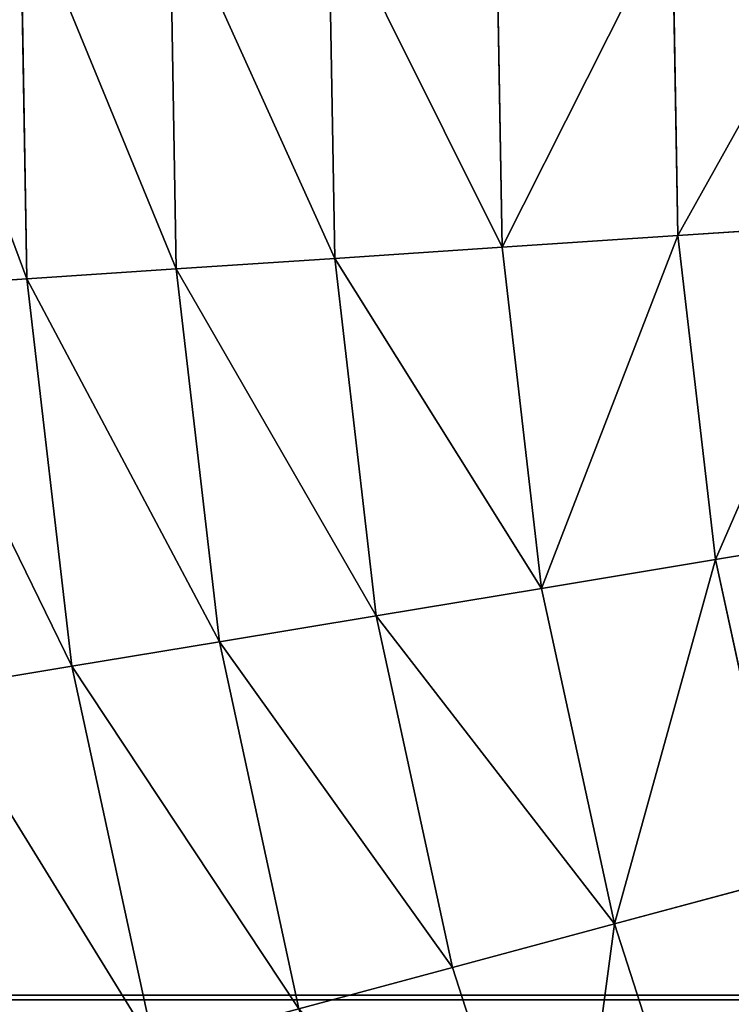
# Model space of a CAD drawing. Extents: x 5 to 635, y -14 to 121.
# Tile 6 of 256: x 15 to 22, y 44 to 54. Entities that reach past the tile are written whole.
import ezdxf

# ---------------------------------------------------------------- set-up
doc = ezdxf.new("R2010")
doc.units = 0
doc.layers.get('0').update_dxf_attribs({"color": 13, "linetype": 'CONTINUOUS'})

# ---------------------------------------------------------------- blocks, each defined once
blk = doc.blocks.new('COMPONENT_4')
for p, q in [((9.8465, 51.2555, 20.1548), (9.9141, 47.3161, 20.1548)), ((9.8465, 51.2555, 79.7247), (9.9141, 47.3161, 79.7247)), ((11.3574, 51.2072, 18.2201), (11.4225, 47.4162, 18.2201)), ((11.3574, 51.2072, 81.6594), (11.4225, 47.4162, 81.6594)), ((12.9615, 51.156, 16.3618), (13.0239, 47.5224, 16.3618)), ((12.9615, 51.156, 83.5177), (13.0239, 47.5224, 83.5177)), ((14.6549, 51.102, 14.5844), (14.7144, 47.6346, 14.5844)), ((14.6549, 51.102, 85.2951), (14.7144, 47.6346, 85.2951)), ((16.4335, 51.0452, 12.8922), (16.4901, 47.7525, 12.8922)), ((16.4335, 51.0452, 86.9873), (16.4901, 47.7525, 86.9873)), ((18.3465, 47.8757, 11.2893), (16.4901, 47.7525, 12.8922)), ((16.4901, 47.7525, 86.9873), (18.3465, 47.8757, 88.5903)), ((16.4901, 47.7525, 12.8922), (14.7144, 47.6346, 14.5844)), ((14.7144, 47.6346, 85.2951), (16.4901, 47.7525, 86.9873)), ((16.4901, 47.7525, 12.8922), (16.8691, 44.4811, 12.8922)), ((16.4901, 47.7525, 86.9873), (16.8691, 44.4811, 86.9873)), ((14.7144, 47.6346, 14.5844), (13.0239, 47.5224, 16.3618)), ((13.0239, 47.5224, 83.5177), (14.7144, 47.6346, 85.2951)), ((14.7144, 47.6346, 14.5844), (15.1136, 44.1898, 14.5844)), ((14.7144, 47.6346, 85.2951), (15.1136, 44.1898, 85.2951)), ((13.0239, 47.5224, 16.3618), (11.4225, 47.4162, 18.2201)), ((11.4225, 47.4162, 81.6594), (13.0239, 47.5224, 83.5177)), ((13.0239, 47.5224, 16.3618), (13.4422, 43.9124, 16.3618)), ((13.0239, 47.5224, 83.5177), (13.4422, 43.9124, 83.5177)), ((11.4225, 47.4162, 18.2201), (9.9141, 47.3161, 20.1548)), ((9.9141, 47.3161, 79.7247), (11.4225, 47.4162, 81.6594)), ((11.4225, 47.4162, 18.2201), (11.8589, 43.6497, 18.2201)), ((11.4225, 47.4162, 81.6594), (11.8589, 43.6497, 81.6594)), ((9.9141, 47.3161, 20.1548), (8.5024, 47.2224, 22.1613)), ((8.5024, 47.2224, 77.7183), (9.9141, 47.3161, 79.7247)), ((9.9141, 47.3161, 20.1548), (10.3676, 43.4023, 20.1548)), ((9.9141, 47.3161, 79.7247), (10.3676, 43.4023, 79.7247)), ((18.7045, 44.7857, 11.2893), (16.8691, 44.4811, 12.8922)), ((16.8691, 44.4811, 86.9873), (18.7045, 44.7857, 88.5903)), ((16.8691, 44.4811, 12.8922), (15.1136, 44.1898, 14.5844)), ((15.1136, 44.1898, 85.2951), (16.8691, 44.4811, 86.9873)), ((16.8691, 44.4811, 12.8922), (17.567, 41.2627, 12.8922)), ((16.8691, 44.4811, 86.9873), (17.567, 41.2627, 86.9873)), ((15.1136, 44.1898, 14.5844), (13.4422, 43.9124, 16.3618)), ((13.4422, 43.9124, 83.5177), (15.1136, 44.1898, 85.2951)), ((15.1136, 44.1898, 14.5844), (15.8484, 40.8007, 14.5844)), ((15.1136, 44.1898, 85.2951), (15.8484, 40.8007, 85.2951)), ((13.4422, 43.9124, 16.3618), (11.8589, 43.6497, 18.2201)), ((11.8589, 43.6497, 81.6594), (13.4422, 43.9124, 83.5177)), ((13.4422, 43.9124, 16.3618), (14.2123, 40.3608, 16.3618)), ((13.4422, 43.9124, 83.5177), (14.2123, 40.3608, 83.5177)), ((11.8589, 43.6497, 18.2201), (10.3676, 43.4023, 20.1548)), ((10.3676, 43.4023, 79.7247), (11.8589, 43.6497, 81.6594)), ((11.8589, 43.6497, 18.2201), (12.6624, 39.9442, 18.2201)), ((11.8589, 43.6497, 81.6594), (12.6624, 39.9442, 81.6594)), ((10.3676, 43.4023, 20.1548), (8.9719, 43.1707, 22.1613)), ((8.9719, 43.1707, 77.7183), (10.3676, 43.4023, 79.7247)), ((10.3676, 43.4023, 20.1548), (11.2025, 39.5518, 20.1548)), ((10.3676, 43.4023, 79.7247), (11.2025, 39.5518, 79.7247)), ((17.567, 41.2627, 12.8922), (15.8484, 40.8007, 14.5844)), ((15.8484, 40.8007, 85.2951), (17.567, 41.2627, 86.9873)), ((15.8484, 40.8007, 14.5844), (14.2123, 40.3608, 16.3618)), ((14.2123, 40.3608, 83.5177), (15.8484, 40.8007, 85.2951)), ((15.8484, 40.8007, 14.5844), (16.912, 37.4999, 14.5844)), ((15.8484, 40.8007, 85.2951), (16.912, 37.4999, 85.2951)), ((14.2123, 40.3608, 16.3618), (12.6624, 39.9442, 18.2201)), ((12.6624, 39.9442, 81.6594), (14.2123, 40.3608, 83.5177)), ((14.2123, 40.3608, 16.3618), (15.3268, 36.9018, 16.3618)), ((14.2123, 40.3608, 83.5177), (15.3268, 36.9018, 83.5177))]:
    blk.add_line(p, q)
mesh = blk.add_polyface()
corners = [(8.4324, 51.3006, 22.1613), (9.9141, 47.3161, 20.1548), (8.5024, 47.2224, 22.1613), (9.8465, 51.2555, 20.1548)]
mesh.append_faces([[corners[k] for k in face] for face in [(0, 1, 2), (1, 0, 3)]], dxfattribs={"vtx0": -1})
mesh = blk.add_polyface()
corners = [(9.9141, 47.3161, 79.7247), (8.4324, 51.3006, 77.7183), (8.5024, 47.2224, 77.7183), (9.8465, 51.2555, 79.7247)]
mesh.append_faces([[corners[k] for k in face] for face in [(0, 1, 2), (1, 0, 3)]], dxfattribs={"vtx0": -1})
mesh = blk.add_polyface()
corners = [(9.8465, 51.2555, 20.1548), (11.4225, 47.4162, 18.2201), (9.9141, 47.3161, 20.1548), (11.3574, 51.2072, 18.2201)]
mesh.append_faces([[corners[k] for k in face] for face in [(0, 1, 2), (1, 0, 3)]], dxfattribs={"vtx0": -1})
mesh = blk.add_polyface()
corners = [(11.4225, 47.4162, 81.6594), (9.8465, 51.2555, 79.7247), (9.9141, 47.3161, 79.7247), (11.3574, 51.2072, 81.6594)]
mesh.append_faces([[corners[k] for k in face] for face in [(0, 1, 2), (1, 0, 3)]], dxfattribs={"vtx0": -1})
mesh = blk.add_polyface()
corners = [(11.3574, 51.2072, 18.2201), (13.0239, 47.5224, 16.3618), (11.4225, 47.4162, 18.2201), (12.9615, 51.156, 16.3618)]
mesh.append_faces([[corners[k] for k in face] for face in [(0, 1, 2), (1, 0, 3)]], dxfattribs={"vtx0": -1})
mesh = blk.add_polyface()
corners = [(13.0239, 47.5224, 83.5177), (11.3574, 51.2072, 81.6594), (11.4225, 47.4162, 81.6594), (12.9615, 51.156, 83.5177)]
mesh.append_faces([[corners[k] for k in face] for face in [(0, 1, 2), (1, 0, 3)]], dxfattribs={"vtx0": -1})
mesh = blk.add_polyface()
corners = [(12.9615, 51.156, 16.3618), (14.7144, 47.6346, 14.5844), (13.0239, 47.5224, 16.3618), (14.6549, 51.102, 14.5844)]
mesh.append_faces([[corners[k] for k in face] for face in [(0, 1, 2), (1, 0, 3)]], dxfattribs={"vtx0": -1})
mesh = blk.add_polyface()
corners = [(14.7144, 47.6346, 85.2951), (12.9615, 51.156, 83.5177), (13.0239, 47.5224, 83.5177), (14.6549, 51.102, 85.2951)]
mesh.append_faces([[corners[k] for k in face] for face in [(0, 1, 2), (1, 0, 3)]], dxfattribs={"vtx0": -1})
mesh = blk.add_polyface()
corners = [(16.4335, 51.0452, 12.8922), (14.7144, 47.6346, 14.5844), (14.6549, 51.102, 14.5844), (16.4901, 47.7525, 12.8922)]
mesh.append_faces([[corners[k] for k in face] for face in [(0, 1, 2), (1, 0, 3)]], dxfattribs={"vtx0": -1})
mesh = blk.add_polyface()
corners = [(14.7144, 47.6346, 85.2951), (16.4335, 51.0452, 86.9873), (14.6549, 51.102, 85.2951), (16.4901, 47.7525, 86.9873)]
mesh.append_faces([[corners[k] for k in face] for face in [(0, 1, 2), (1, 0, 3)]], dxfattribs={"vtx0": -1})
mesh = blk.add_polyface()
corners = [(18.2931, 50.9858, 11.2893), (16.4901, 47.7525, 12.8922), (16.4335, 51.0452, 12.8922), (18.3465, 47.8757, 11.2893)]
mesh.append_faces([[corners[k] for k in face] for face in [(0, 1, 2), (1, 0, 3)]], dxfattribs={"vtx0": -1})
mesh = blk.add_polyface()
corners = [(16.4901, 47.7525, 86.9873), (18.2931, 50.9858, 88.5903), (16.4335, 51.0452, 86.9873), (18.3465, 47.8757, 88.5903)]
mesh.append_faces([[corners[k] for k in face] for face in [(0, 1, 2), (1, 0, 3)]], dxfattribs={"vtx0": -1})
mesh = blk.add_polyface()
corners = [(18.3465, 47.8757, 11.2893), (16.8691, 44.4811, 12.8922), (16.4901, 47.7525, 12.8922), (18.7045, 44.7857, 11.2893)]
mesh.append_faces([[corners[k] for k in face] for face in [(0, 1, 2), (1, 0, 3)]], dxfattribs={"vtx0": -1})
mesh = blk.add_polyface()
corners = [(16.8691, 44.4811, 86.9873), (18.3465, 47.8757, 88.5903), (16.4901, 47.7525, 86.9873), (18.7045, 44.7857, 88.5903)]
mesh.append_faces([[corners[k] for k in face] for face in [(0, 1, 2), (1, 0, 3)]], dxfattribs={"vtx0": -1})
mesh = blk.add_polyface()
corners = [(16.4901, 47.7525, 12.8922), (15.1136, 44.1898, 14.5844), (14.7144, 47.6346, 14.5844), (16.8691, 44.4811, 12.8922)]
mesh.append_faces([[corners[k] for k in face] for face in [(0, 1, 2), (1, 0, 3)]], dxfattribs={"vtx0": -1})
mesh = blk.add_polyface()
corners = [(15.1136, 44.1898, 85.2951), (16.4901, 47.7525, 86.9873), (14.7144, 47.6346, 85.2951), (16.8691, 44.4811, 86.9873)]
mesh.append_faces([[corners[k] for k in face] for face in [(0, 1, 2), (1, 0, 3)]], dxfattribs={"vtx0": -1})
mesh = blk.add_polyface()
corners = [(13.0239, 47.5224, 16.3618), (15.1136, 44.1898, 14.5844), (13.4422, 43.9124, 16.3618), (14.7144, 47.6346, 14.5844)]
mesh.append_faces([[corners[k] for k in face] for face in [(0, 1, 2), (1, 0, 3)]], dxfattribs={"vtx0": -1})
mesh = blk.add_polyface()
corners = [(15.1136, 44.1898, 85.2951), (13.0239, 47.5224, 83.5177), (13.4422, 43.9124, 83.5177), (14.7144, 47.6346, 85.2951)]
mesh.append_faces([[corners[k] for k in face] for face in [(0, 1, 2), (1, 0, 3)]], dxfattribs={"vtx0": -1})
mesh = blk.add_polyface()
corners = [(11.4225, 47.4162, 18.2201), (13.4422, 43.9124, 16.3618), (11.8589, 43.6497, 18.2201), (13.0239, 47.5224, 16.3618)]
mesh.append_faces([[corners[k] for k in face] for face in [(0, 1, 2), (1, 0, 3)]], dxfattribs={"vtx0": -1})
mesh = blk.add_polyface()
corners = [(13.4422, 43.9124, 83.5177), (11.4225, 47.4162, 81.6594), (11.8589, 43.6497, 81.6594), (13.0239, 47.5224, 83.5177)]
mesh.append_faces([[corners[k] for k in face] for face in [(0, 1, 2), (1, 0, 3)]], dxfattribs={"vtx0": -1})
mesh = blk.add_polyface()
corners = [(9.9141, 47.3161, 20.1548), (11.8589, 43.6497, 18.2201), (10.3676, 43.4023, 20.1548), (11.4225, 47.4162, 18.2201)]
mesh.append_faces([[corners[k] for k in face] for face in [(0, 1, 2), (1, 0, 3)]], dxfattribs={"vtx0": -1})
mesh = blk.add_polyface()
corners = [(11.8589, 43.6497, 81.6594), (9.9141, 47.3161, 79.7247), (10.3676, 43.4023, 79.7247), (11.4225, 47.4162, 81.6594)]
mesh.append_faces([[corners[k] for k in face] for face in [(0, 1, 2), (1, 0, 3)]], dxfattribs={"vtx0": -1})
mesh = blk.add_polyface()
corners = [(8.5024, 47.2224, 22.1613), (10.3676, 43.4023, 20.1548), (8.9719, 43.1707, 22.1613), (9.9141, 47.3161, 20.1548)]
mesh.append_faces([[corners[k] for k in face] for face in [(0, 1, 2), (1, 0, 3)]], dxfattribs={"vtx0": -1})
mesh = blk.add_polyface()
corners = [(10.3676, 43.4023, 79.7247), (8.5024, 47.2224, 77.7183), (8.9719, 43.1707, 77.7183), (9.9141, 47.3161, 79.7247)]
mesh.append_faces([[corners[k] for k in face] for face in [(0, 1, 2), (1, 0, 3)]], dxfattribs={"vtx0": -1})
mesh = blk.add_polyface()
corners = [(18.7045, 44.7857, 11.2893), (17.567, 41.2627, 12.8922), (16.8691, 44.4811, 12.8922), (19.3637, 41.7457, 11.2893)]
mesh.append_faces([[corners[k] for k in face] for face in [(0, 1, 2), (1, 0, 3)]], dxfattribs={"vtx0": -1})
mesh = blk.add_polyface()
corners = [(17.567, 41.2627, 86.9873), (18.7045, 44.7857, 88.5903), (16.8691, 44.4811, 86.9873), (19.3637, 41.7457, 88.5903)]
mesh.append_faces([[corners[k] for k in face] for face in [(0, 1, 2), (1, 0, 3)]], dxfattribs={"vtx0": -1})
mesh = blk.add_polyface()
corners = [(16.8691, 44.4811, 12.8922), (15.8484, 40.8007, 14.5844), (15.1136, 44.1898, 14.5844), (17.567, 41.2627, 12.8922)]
mesh.append_faces([[corners[k] for k in face] for face in [(0, 1, 2), (1, 0, 3)]], dxfattribs={"vtx0": -1})
mesh = blk.add_polyface()
corners = [(15.8484, 40.8007, 85.2951), (16.8691, 44.4811, 86.9873), (15.1136, 44.1898, 85.2951), (17.567, 41.2627, 86.9873)]
mesh.append_faces([[corners[k] for k in face] for face in [(0, 1, 2), (1, 0, 3)]], dxfattribs={"vtx0": -1})
mesh = blk.add_polyface()
corners = [(13.4422, 43.9124, 16.3618), (15.8484, 40.8007, 14.5844), (14.2123, 40.3608, 16.3618), (15.1136, 44.1898, 14.5844)]
mesh.append_faces([[corners[k] for k in face] for face in [(0, 1, 2), (1, 0, 3)]], dxfattribs={"vtx0": -1})
mesh = blk.add_polyface()
corners = [(15.8484, 40.8007, 85.2951), (13.4422, 43.9124, 83.5177), (14.2123, 40.3608, 83.5177), (15.1136, 44.1898, 85.2951)]
mesh.append_faces([[corners[k] for k in face] for face in [(0, 1, 2), (1, 0, 3)]], dxfattribs={"vtx0": -1})
mesh = blk.add_polyface()
corners = [(11.8589, 43.6497, 18.2201), (14.2123, 40.3608, 16.3618), (12.6624, 39.9442, 18.2201), (13.4422, 43.9124, 16.3618)]
mesh.append_faces([[corners[k] for k in face] for face in [(0, 1, 2), (1, 0, 3)]], dxfattribs={"vtx0": -1})
mesh = blk.add_polyface()
corners = [(14.2123, 40.3608, 83.5177), (11.8589, 43.6497, 81.6594), (12.6624, 39.9442, 81.6594), (13.4422, 43.9124, 83.5177)]
mesh.append_faces([[corners[k] for k in face] for face in [(0, 1, 2), (1, 0, 3)]], dxfattribs={"vtx0": -1})
mesh = blk.add_polyface()
corners = [(10.3676, 43.4023, 20.1548), (12.6624, 39.9442, 18.2201), (11.2025, 39.5518, 20.1548), (11.8589, 43.6497, 18.2201)]
mesh.append_faces([[corners[k] for k in face] for face in [(0, 1, 2), (1, 0, 3)]], dxfattribs={"vtx0": -1})
mesh = blk.add_polyface()
corners = [(12.6624, 39.9442, 81.6594), (10.3676, 43.4023, 79.7247), (11.2025, 39.5518, 79.7247), (11.8589, 43.6497, 81.6594)]
mesh.append_faces([[corners[k] for k in face] for face in [(0, 1, 2), (1, 0, 3)]], dxfattribs={"vtx0": -1})
mesh = blk.add_polyface()
corners = [(8.9719, 43.1707, 22.1613), (11.2025, 39.5518, 20.1548), (9.8362, 39.1845, 22.1613), (10.3676, 43.4023, 20.1548)]
mesh.append_faces([[corners[k] for k in face] for face in [(0, 1, 2), (1, 0, 3)]], dxfattribs={"vtx0": -1})
mesh = blk.add_polyface()
corners = [(11.2025, 39.5518, 79.7247), (8.9719, 43.1707, 77.7183), (9.8362, 39.1845, 77.7183), (10.3676, 43.4023, 79.7247)]
mesh.append_faces([[corners[k] for k in face] for face in [(0, 1, 2), (1, 0, 3)]], dxfattribs={"vtx0": -1})
mesh = blk.add_polyface()
corners = [(17.567, 41.2627, 12.8922), (16.912, 37.4999, 14.5844), (15.8484, 40.8007, 14.5844), (18.5769, 38.1281, 12.8922)]
mesh.append_faces([[corners[k] for k in face] for face in [(0, 1, 2), (1, 0, 3)]], dxfattribs={"vtx0": -1})
mesh = blk.add_polyface()
corners = [(16.912, 37.4999, 85.2951), (17.567, 41.2627, 86.9873), (15.8484, 40.8007, 85.2951), (18.5769, 38.1281, 86.9873)]
mesh.append_faces([[corners[k] for k in face] for face in [(0, 1, 2), (1, 0, 3)]], dxfattribs={"vtx0": -1})
mesh = blk.add_polyface()
corners = [(15.8484, 40.8007, 14.5844), (15.3268, 36.9018, 16.3618), (14.2123, 40.3608, 16.3618), (16.912, 37.4999, 14.5844)]
mesh.append_faces([[corners[k] for k in face] for face in [(0, 1, 2), (1, 0, 3)]], dxfattribs={"vtx0": -1})
mesh = blk.add_polyface()
corners = [(15.3268, 36.9018, 83.5177), (15.8484, 40.8007, 85.2951), (14.2123, 40.3608, 83.5177), (16.912, 37.4999, 85.2951)]
mesh.append_faces([[corners[k] for k in face] for face in [(0, 1, 2), (1, 0, 3)]], dxfattribs={"vtx0": -1})
mesh = blk.add_polyface()
corners = [(12.6624, 39.9442, 18.2201), (15.3268, 36.9018, 16.3618), (13.8252, 36.3353, 18.2201), (14.2123, 40.3608, 16.3618)]
mesh.append_faces([[corners[k] for k in face] for face in [(0, 1, 2), (1, 0, 3)]], dxfattribs={"vtx0": -1})
mesh = blk.add_polyface()
corners = [(15.3268, 36.9018, 83.5177), (12.6624, 39.9442, 81.6594), (13.8252, 36.3353, 81.6594), (14.2123, 40.3608, 83.5177)]
mesh.append_faces([[corners[k] for k in face] for face in [(0, 1, 2), (1, 0, 3)]], dxfattribs={"vtx0": -1})
blk = doc.blocks.new('COMPONENT_5')
blk.add_blockref('COMPONENT_4', (0, 0))
blk = doc.blocks.new('GROUP_2')
blk.add_line((251.5, 23.097), (1210.5, 23.097))
mesh = blk.add_polyface()
corners = [(1210.5, 25.547, 0.12), (251.5, 23.097), (251.5, 25.547, 0.12), (1210.5, 23.097)]
mesh.append_faces([[corners[k] for k in face] for face in [(0, 1, 2), (1, 0, 3)]], dxfattribs={"vtx0": -1})
mesh = blk.add_polyface()
corners = [(1210.5, 23.097), (251.5, 20.647, 0.12), (251.5, 23.097), (1210.5, 20.647, 0.12)]
mesh.append_faces([[corners[k] for k in face] for face in [(0, 1, 2), (1, 0, 3)]], dxfattribs={"vtx0": -1})
blk = doc.blocks.new('GROUP_3')
blk.add_blockref('COMPONENT_5', (0, 1.5424))
at = {"extrusion": (-3.88578e-16, 1, 5.55112e-17), "xscale": 0.6562499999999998, "yscale": 0.3999999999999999, "zscale": 0.3999999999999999, "rotation": 180}
blk.add_blockref('GROUP_2', (164.6363, 119.6181, 41.5751), dxfattribs=at)

msp = doc.modelspace()

# ---------------------------------------------------------------- block references
msp.add_blockref('GROUP_3', (5.2781, 2.0307, 2.9076))

doc.saveas('drawing.dxf')
